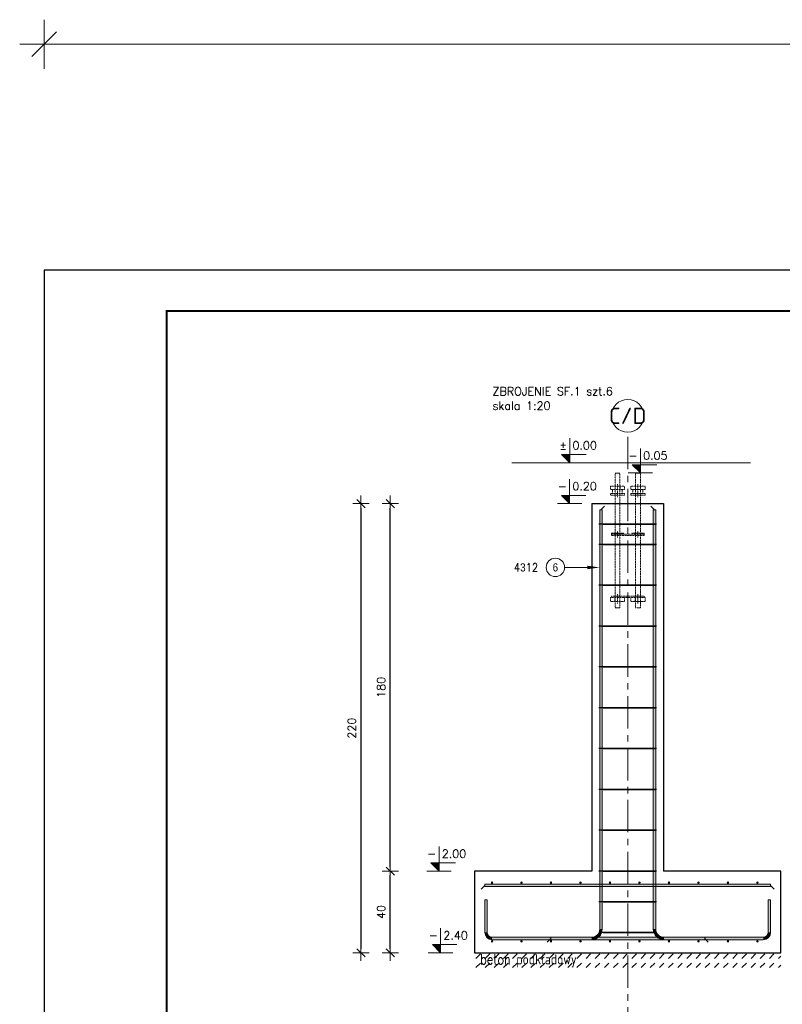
# Model space of a CAD drawing. Extents: x 252961 to 267695, y -113989 to -104075.
# Tile 3 of 12: x 252961 to 256695, y -109185 to -104362. Entities that reach past the tile are written whole.
import ezdxf
from ezdxf.enums import TextEntityAlignment as Align

# ---------------------------------------------------------------- set-up
doc = ezdxf.new("R2010")
doc.units = 0
doc.header["$LTSCALE"] = 5
doc.header["$MEASUREMENT"] = 0
for name, pattern in [('CENTER', [50.8, 31.75, -6.35, 6.35, -6.35]), ('Grid Line', [2.2225, 1.27, -0.3175, 0.3175, -0.3175]), ('HIDDEN', [0.375, 0.25, -0.125]), ('MITTE', [2, 1.25, -0.25, 0.25, -0.25])]:
    doc.linetypes.add(name, pattern=pattern)
doc.layers.add('_FORMATKA', color=8, linetype='Continuous', lineweight=15, plot=False)
for name, color, linetype, lineweight in [('_RAMKA', 7, 'Continuous', 35), ('AutoCAD_Structural_Detailing_deskowanie', 2, 'Continuous', 30), ('AutoCAD_Structural_Detailing_kształt pręta', 7, 'Continuous', 13), ('AutoCAD_Structural_Detailing_opis kształtu pręta', 7, 'Continuous', 13), ('AutoCAD_Structural_Detailing_pręty punktowe', 7, 'Continuous', 40), ('AutoCAD_Structural_Detailing_rozkład pręta', 7, 'Continuous', 40), ('AutoCAD_Structural_Detailing_symbole graficzne', 7, 'Continuous', 13), ('PS HATCH', 252, 'Continuous', 9), ('PS_DIM', 4, 'Continuous', 13), ('PS_HATCH', 251, 'Continuous', 9), ('PS_HIDDEN', 2, 'HIDDEN', 13), ('PS_Mid', 5, 'MITTE', 13), ('PS_SOLID', 7, 'Continuous', 20), ('PS_TEXT', 3, 'Continuous', 13)]:
    doc.layers.add(name, color=color, linetype=linetype, lineweight=lineweight)
doc.styles.add('marta', font='simplex.shx', dxfattribs={"width": 0.8})
doc.styles.add('marta_B', font='isocpeur.ttf')
doc.styles.add('r-gil', font='GIL_____.TTF', dxfattribs={"width": 0.9})
doc.styles.add('r-simplex', font='simplex.shx', dxfattribs={"width": 0.9})
doc.styles.add('simplex', font='simplex.shx', dxfattribs={"width": 0.9})
doc.styles.add('styl2M', font='simplex.shx')
doc.styles.add('style1', font='simplex.shx')
doc.dimstyles.new('1_10_PRZ', dxfattribs={"dimtxt": 2, "dimasz": 1, "dimexe": 2, "dimexo": 5, "dimgap": 1, "dimtad": 1, "dimdec": 0, "dimlfac": 10, "dimtxsty": 'simplex', "dimblk": 'dimznak', "dimcen": 2, "dimse1": 1, "dimse2": 1, "dimclrt": 3, "dimadec": 1, "dimazin": 0, "dimtfac": 1, "dimtdec": 0, "dimtix": 1, "dimtmove": 2, "dimatfit": 3, "dimldrblk": 'dim-grot', "dimfxl": 1, "dimarcsym": 0})
doc.dimstyles.new('RBCT DIM 20_M', dxfattribs={"dimtxt": 40, "dimasz": 20, "dimexe": 20, "dimexo": 150, "dimgap": 25, "dimtad": 1, "dimdec": 1, "dimlfac": 0.1, "dimzin": 9, "dimdsep": 46, "dimtxsty": 'styl2M', "dimblk": 'dimznak', "dimcen": 40, "dimse1": 1, "dimse2": 1, "dimclrd": 8, "dimclre": 8, "dimclrt": 4, "dimadec": 0, "dimazin": 0, "dimtfac": 1, "dimtdec": 1, "dimtix": 1, "dimtmove": 2, "dimatfit": 3, "dimldrblk": 'dimznak', "dimfxl": 5, "dimfxlon": 1, "dimarcsym": 0})

# ---------------------------------------------------------------- blocks, each defined once
blk = doc.blocks.new('dimznak')
at = {"color": 0}
for points in [[(0, 2), (0, -2)], [(-2, 0), (2, 0)]]:
    blk.add_lwpolyline(points, dxfattribs=at)
at = {"color": 3}
blk.add_lwpolyline([(1, 1), (-1, -1)], dxfattribs=at)
blk = doc.blocks.new('*D41')
at = {"layer": 'Defpoints', "color": 0, "transparency": 16777216}
for p in [(255818.2, -106732.5), (254631.9, -108932.7), (256688.2, -108932.7)]:
    blk.add_point(p, dxfattribs=at)
at = {"layer": 'PS_DIM', "color": 8, "lineweight": -2, "transparency": 16777216}
blk.add_line((254631.9, -106752.5), (254631.9, -108912.7), dxfattribs=at)
at = {"layer": 'PS_DIM', "color": 8, "lineweight": -2, "transparency": 16777216, "xscale": 20, "yscale": 20, "zscale": 20}
for p, rotation in [((254631.9, -106732.5), 90), ((254631.9, -108932.7), 270)]:
    blk.add_blockref('dimznak', p, dxfattribs=dict(at, rotation=rotation))
at = {"layer": 'PS_DIM', "color": 4, "transparency": 16777216, "insert": (254586.9, -107832.6), "char_height": 40, "attachment_point": 5, "rotation": 90, "style": 'styl2M', "bg_fill": 3, "box_fill_scale": 1.25, "bg_fill_color": 256, "bg_fill_true_color": 13158600, "bg_fill_transparency": 0}
blk.add_mtext('220', dxfattribs=at)
blk = doc.blocks.new('*D42')
at = {"layer": 'Defpoints', "color": 0, "transparency": 16777216}
for p in [(254775.5, -108532.7), (255188.2, -108532.7), (255188.2, -108932.7)]:
    blk.add_point(p, dxfattribs=at)
at = {"layer": 'PS_DIM', "color": 8, "lineweight": -2, "transparency": 16777216}
blk.add_line((254775.5, -108912.7), (254775.5, -108552.7), dxfattribs=at)
at = {"layer": 'PS_DIM', "color": 8, "lineweight": -2, "transparency": 16777216, "xscale": 20, "yscale": 20, "zscale": 20}
for p, rotation in [((254775.5, -108532.7), 90), ((254775.5, -108932.7), 270)]:
    blk.add_blockref('dimznak', p, dxfattribs=dict(at, rotation=rotation))
at = {"layer": 'PS_DIM', "color": 4, "transparency": 16777216, "insert": (254730.5, -108732.7), "char_height": 40, "attachment_point": 5, "rotation": 90, "style": 'styl2M', "bg_fill": 3, "box_fill_scale": 1.25, "bg_fill_color": 256, "bg_fill_true_color": 13158600, "bg_fill_transparency": 0}
blk.add_mtext('40', dxfattribs=at)
blk = doc.blocks.new('*D43')
at = {"layer": 'Defpoints', "color": 0, "transparency": 16777216}
for p in [(254775.5, -106732.5), (255763.2, -106732.5), (255188.2, -108532.7)]:
    blk.add_point(p, dxfattribs=at)
at = {"layer": 'PS_DIM', "color": 8, "lineweight": -2, "transparency": 16777216}
blk.add_line((254775.5, -108512.7), (254775.5, -106752.5), dxfattribs=at)
at = {"layer": 'PS_DIM', "color": 8, "lineweight": -2, "transparency": 16777216, "xscale": 20, "yscale": 20, "zscale": 20}
for p, rotation in [((254775.5, -106732.5), 90), ((254775.5, -108532.7), 270)]:
    blk.add_blockref('dimznak', p, dxfattribs=dict(at, rotation=rotation))
at = {"layer": 'PS_DIM', "color": 4, "transparency": 16777216, "insert": (254730.5, -107632.6), "char_height": 40, "attachment_point": 5, "rotation": 90, "style": 'styl2M', "bg_fill": 3, "box_fill_scale": 1.25, "bg_fill_color": 256, "bg_fill_true_color": 13158600, "bg_fill_transparency": 0}
blk.add_mtext('180', dxfattribs=at)
blk = doc.blocks.new('FTGTR')
at = {"color": 9, "linetype": 'HIDDEN', "lineweight": 9}
for p, q in [((231468.7, -107191.5, 504.2), (231538.7, -107191.5, 504.2)), ((231568.7, -107191.5, 504.2), (231638.7, -107191.5, 504.2)), ((231468.7, -107211.5, 504.2), (231538.7, -107211.5, 504.2)), ((231568.7, -107211.5, 504.2), (231638.7, -107211.5, 504.2))]:
    blk.add_line(p, q, dxfattribs=at)
at = {"layer": 'PS_HIDDEN', "color": 9, "linetype": 'HIDDEN', "lineweight": 9, "extrusion": (0, 1, 0)}
for p, q in [((231478.7, -107191.5, 504.2), (231478.7, -107211.5, 504.2)), ((231478.7, -107191.5, 504.2), (231478.7, -107211.5, 504.2)), ((231491.5, -107176.5, 504.2), (231491.5, -107191.5, 504.2)), ((231491.7, -107176.5, 504.2), (231491.7, -107191.5, 504.2)), ((231491.7, -107191.5, 504.2), (231491.7, -107211.5, 504.2)), ((231515.7, -107191.5, 504.2), (231515.7, -107176.5, 504.2)), ((231515.7, -107211.5, 504.2), (231515.7, -107191.5, 504.2)), ((231516.7, -107191.5, 504.2), (231516.7, -107176.5, 504.2)), ((231527.2, -107211.5, 504.2), (231527.2, -107191.5, 504.2)), ((231527.2, -107211.5, 504.2), (231527.2, -107191.5, 504.2)), ((231578.7, -107191.5, 504.2), (231578.7, -107211.5, 504.2)), ((231591.5, -107176.5, 504.2), (231591.5, -107191.5, 504.2)), ((231591.7, -107176.5, 504.2), (231591.7, -107191.5, 504.2)), ((231591.7, -107191.5, 504.2), (231591.7, -107211.5, 504.2)), ((231615.7, -107191.5, 504.2), (231615.7, -107176.5, 504.2)), ((231615.7, -107211.5, 504.2), (231615.7, -107191.5, 504.2)), ((231616.7, -107191.5, 504.2), (231616.7, -107176.5, 504.2)), ((231627.2, -107211.5, 504.2), (231627.2, -107191.5, 504.2)), ((231491.5, -107211.5, 504.2), (231491.5, -107219.5, 504.2)), ((231491.7, -107211.5, 504.2), (231491.7, -107219.5, 504.2)), ((231515.7, -107219.5, 504.2), (231515.7, -107211.5, 504.2)), ((231516.7, -107219.5, 504.2), (231516.7, -107211.5, 504.2)), ((231591.5, -107211.5, 504.2), (231591.5, -107219.5, 504.2)), ((231591.7, -107211.5, 504.2), (231591.7, -107219.5, 504.2)), ((231615.7, -107219.5, 504.2), (231615.7, -107211.5, 504.2)), ((231616.7, -107219.5, 504.2), (231616.7, -107211.5, 504.2)), ((231473.7, -107411.5, 504.2), (231473.7, -107405.5, 504.2)), ((231473.7, -107405.5, 504.2), (231505.9, -107405.5, 504.2)), ((231473.7, -107417.5, 504.2), (231473.7, -107411.5, 504.2)), ((231501.4, -107411.5, 504.2), (231473.7, -107411.5, 504.2)), ((231491.5, -107411.5, 504.2), (231490.7, -107411.5, 504.2)), ((231490.7, -107411.5, 504.2), (231490.7, -107417.5, 504.2)), ((231497.2, -107405.5, 504.2), (231491.5, -107405.5, 504.2)), ((231491.5, -107405.5, 504.2), (231491.5, -107411.5, 504.2)), ((231491.5, -107405.5, 504.2), (231491.5, -107411.5, 504.2)), ((231491.5, -107411.5, 504.2), (231493.7, -107411.5, 504.2)), ((231491.7, -107405.5, 504.2), (231491.7, -107411.5, 504.2)), ((231491.7, -107411.5, 504.2), (231491.7, -107417.5, 504.2)), ((231497.2, -107411.5, 504.2), (231493.7, -107411.5, 504.2)), ((231505.9, -107405.5, 504.2), (231497.2, -107405.5, 504.2)), ((231497.2, -107411.5, 504.2), (231505.9, -107411.5, 504.2)), ((231501.4, -107411.5, 504.2), (231533.7, -107411.5, 504.2)), ((231513.6, -107405.5, 504.2), (231505.9, -107405.5, 504.2)), ((231510.2, -107411.5, 504.2), (231505.9, -107411.5, 504.2)), ((231510.2, -107411.5, 504.2), (231513.6, -107411.5, 504.2)), ((231516.7, -107405.5, 504.2), (231513.6, -107405.5, 504.2)), ((231515.9, -107411.5, 504.2), (231513.6, -107411.5, 504.2)), ((231515.7, -107411.5, 504.2), (231515.7, -107405.5, 504.2)), ((231515.7, -107417.5, 504.2), (231515.7, -107411.5, 504.2)), ((231515.9, -107411.5, 504.2), (231516.7, -107411.5, 504.2)), ((231515.9, -107417.5, 504.2), (231515.9, -107411.5, 504.2)), ((231516.7, -107411.5, 504.2), (231516.7, -107405.5, 504.2)), ((231516.7, -107405.5, 504.2), (231533.7, -107405.5, 504.2)), ((231533.7, -107411.5, 504.2), (231516.7, -107411.5, 504.2)), ((231590.7, -107411.5, 504.2), (231590.7, -107417.5, 504.2)), ((231591.5, -107405.5, 504.2), (231591.5, -107411.5, 504.2)), ((231591.7, -107405.5, 504.2), (231591.7, -107411.5, 504.2)), ((231591.7, -107411.5, 504.2), (231591.7, -107417.5, 504.2)), ((231615.7, -107411.5, 504.2), (231615.7, -107405.5, 504.2)), ((231615.7, -107417.5, 504.2), (231615.7, -107411.5, 504.2)), ((231615.9, -107417.5, 504.2), (231615.9, -107411.5, 504.2)), ((231616.7, -107411.5, 504.2), (231616.7, -107405.5, 504.2)), ((231473.7, -107715.5, 504.2), (231473.7, -107721.5, 504.2)), ((231490.7, -107715.5, 504.2), (231490.7, -107721.5, 504.2)), ((231490.7, -107721.5, 504.2), (231490.7, -107741.5, 504.2)), ((231491.7, -107715.5, 504.2), (231491.7, -107721.5, 504.2)), ((231491.7, -107721.5, 504.2), (231491.7, -107741.5, 504.2)), ((231515.7, -107721.5, 504.2), (231515.7, -107715.5, 504.2)), ((231515.7, -107741.5, 504.2), (231515.7, -107721.5, 504.2)), ((231515.9, -107721.5, 504.2), (231515.9, -107715.5, 504.2)), ((231515.9, -107741.5, 504.2), (231515.9, -107721.5, 504.2)), ((231590.7, -107715.5, 504.2), (231590.7, -107721.5, 504.2)), ((231590.7, -107721.5, 504.2), (231590.7, -107741.5, 504.2)), ((231591.5, -107715.5, 504.2), (231591.5, -107721.5, 504.2)), ((231591.5, -107721.5, 504.2), (231591.5, -107741.5, 504.2)), ((231591.7, -107715.5, 504.2), (231591.7, -107721.5, 504.2)), ((231591.7, -107721.5, 504.2), (231591.7, -107741.5, 504.2)), ((231615.7, -107721.5, 504.2), (231615.7, -107715.5, 504.2)), ((231615.7, -107741.5, 504.2), (231615.7, -107721.5, 504.2)), ((231615.9, -107721.5, 504.2), (231615.9, -107715.5, 504.2)), ((231615.9, -107741.5, 504.2), (231615.9, -107721.5, 504.2)), ((231616.7, -107721.5, 504.2), (231616.7, -107715.5, 504.2)), ((231616.7, -107741.5, 504.2), (231616.7, -107721.5, 504.2)), ((231503.7, -107771.5, 504.2), (231502.5, -107771.5, 504.2)), ((231507.3, -107771.5, 504.2), (231506.1, -107771.5, 504.2)), ((231511.5, -107771.5, 504.2), (231510.5, -107771.5, 504.2)), ((231514.5, -107771.5, 504.2), (231513.9, -107771.5, 504.2))]:
    blk.add_line(p, q, dxfattribs=at)
at = {"layer": 'PS_Mid', "color": 9, "linetype": 'HIDDEN', "lineweight": 9, "extrusion": (0, 1, 0)}
for p, q in [((231503.7, -107201.5, 504.2), (231503.7, -107166.5, 504.2)), ((231503.7, -107201.5, 504.2), (231503.7, -107166.5, 504.2)), ((231503.7, -107181.5, 504.2), (231503.7, -107221.5, 504.2)), ((231503.7, -107181.5, 504.2), (231503.7, -107221.5, 504.2)), ((231503.7, -107229.5, 504.2), (231503.7, -107201.5, 504.2)), ((231503.7, -107229.5, 504.2), (231503.7, -107201.5, 504.2)), ((231603.7, -107201.5, 504.2), (231603.7, -107166.5, 504.2)), ((231603.7, -107201.5, 504.2), (231603.7, -107166.5, 504.2)), ((231603.7, -107181.5, 504.2), (231603.7, -107221.5, 504.2)), ((231603.7, -107181.5, 504.2), (231603.7, -107221.5, 504.2)), ((231603.7, -107229.5, 504.2), (231603.7, -107201.5, 504.2)), ((231603.7, -107229.5, 504.2), (231603.7, -107201.5, 504.2)), ((231503.7, -107421.5, 504.2), (231503.7, -107395.5, 504.2)), ((231503.7, -107421.5, 504.2), (231503.7, -107395.5, 504.2)), ((231503.7, -107401.5, 504.2), (231503.7, -107427.5, 504.2)), ((231503.7, -107401.5, 504.2), (231503.7, -107427.5, 504.2)), ((231603.7, -107421.5, 504.2), (231603.7, -107395.5, 504.2)), ((231603.7, -107421.5, 504.2), (231603.7, -107395.5, 504.2)), ((231603.7, -107401.5, 504.2), (231603.7, -107427.5, 504.2)), ((231603.7, -107401.5, 504.2), (231603.7, -107427.5, 504.2)), ((231503.7, -107705.5, 504.2), (231503.7, -107731.5, 504.2)), ((231503.7, -107705.5, 504.2), (231503.7, -107731.5, 504.2)), ((231503.7, -107711.5, 504.2), (231503.7, -107751.5, 504.2)), ((231503.7, -107711.5, 504.2), (231503.7, -107751.5, 504.2)), ((231603.7, -107731.5, 504.2), (231603.7, -107705.5, 504.2)), ((231603.7, -107705.5, 504.2), (231603.7, -107731.5, 504.2)), ((231603.7, -107751.5, 504.2), (231603.7, -107711.5, 504.2)), ((231603.7, -107711.5, 504.2), (231603.7, -107751.5, 504.2))]:
    blk.add_line(p, q, dxfattribs=at)
at = {"layer": 'PS_SOLID', "color": 9, "linetype": 'HIDDEN', "lineweight": 9, "extrusion": (0, 1, 0)}
for p, q in [((231492.1, -107111.5, 504.2), (231491.7, -107111.5, 504.2)), ((231491.7, -107111.5, 504.2), (231491.7, -107176.5, 504.2)), ((231492.9, -107111.5, 504.2), (231492.1, -107111.5, 504.2)), ((231494.2, -107111.5, 504.2), (231492.9, -107111.5, 504.2)), ((231495.9, -107111.5, 504.2), (231494.2, -107111.5, 504.2)), ((231497.9, -107111.5, 504.2), (231495.9, -107111.5, 504.2)), ((231500.1, -107111.5, 504.2), (231497.9, -107111.5, 504.2)), ((231502.5, -107111.5, 504.2), (231500.1, -107111.5, 504.2)), ((231504.9, -107111.5, 504.2), (231502.5, -107111.5, 504.2)), ((231507.3, -107111.5, 504.2), (231504.9, -107111.5, 504.2)), ((231509.5, -107111.5, 504.2), (231507.3, -107111.5, 504.2)), ((231511.5, -107111.5, 504.2), (231509.5, -107111.5, 504.2)), ((231513.2, -107111.5, 504.2), (231511.5, -107111.5, 504.2)), ((231514.5, -107111.5, 504.2), (231513.2, -107111.5, 504.2)), ((231515.3, -107111.5, 504.2), (231514.5, -107111.5, 504.2)), ((231515.7, -107111.5, 504.2), (231515.3, -107111.5, 504.2)), ((231515.7, -107176.5, 504.2), (231515.7, -107111.5, 504.2)), ((231592.1, -107111.5, 504.2), (231591.7, -107111.5, 504.2)), ((231591.7, -107111.5, 504.2), (231591.7, -107176.5, 504.2)), ((231592.9, -107111.5, 504.2), (231592.1, -107111.5, 504.2)), ((231594.2, -107111.5, 504.2), (231592.9, -107111.5, 504.2)), ((231595.9, -107111.5, 504.2), (231594.2, -107111.5, 504.2)), ((231597.9, -107111.5, 504.2), (231595.9, -107111.5, 504.2)), ((231600.1, -107111.5, 504.2), (231597.9, -107111.5, 504.2)), ((231602.5, -107111.5, 504.2), (231600.1, -107111.5, 504.2)), ((231604.9, -107111.5, 504.2), (231602.5, -107111.5, 504.2)), ((231607.3, -107111.5, 504.2), (231604.9, -107111.5, 504.2)), ((231609.5, -107111.5, 504.2), (231607.3, -107111.5, 504.2)), ((231611.5, -107111.5, 504.2), (231609.5, -107111.5, 504.2)), ((231613.2, -107111.5, 504.2), (231611.5, -107111.5, 504.2)), ((231614.5, -107111.5, 504.2), (231613.2, -107111.5, 504.2)), ((231615.3, -107111.5, 504.2), (231614.5, -107111.5, 504.2)), ((231615.7, -107111.5, 504.2), (231615.3, -107111.5, 504.2)), ((231615.7, -107176.5, 504.2), (231615.7, -107111.5, 504.2)), ((231538.7, -107176.5, 504.2), (231468.7, -107176.5, 504.2)), ((231468.7, -107176.5, 504.2), (231468.7, -107191.5, 504.2)), ((231538.7, -107191.5, 504.2), (231538.7, -107176.5, 504.2)), ((231638.7, -107176.5, 504.2), (231568.7, -107176.5, 504.2)), ((231568.7, -107176.5, 504.2), (231568.7, -107191.5, 504.2)), ((231638.7, -107191.5, 504.2), (231638.7, -107176.5, 504.2)), ((231468.7, -107211.5, 504.2), (231468.7, -107219.5, 504.2)), ((231468.7, -107219.5, 504.2), (231538.7, -107219.5, 504.2)), ((231491.7, -107219.5, 504.2), (231491.7, -107405.5, 504.2)), ((231515.7, -107405.5, 504.2), (231515.7, -107219.5, 504.2)), ((231538.7, -107219.5, 504.2), (231538.7, -107211.5, 504.2)), ((231568.7, -107211.5, 504.2), (231568.7, -107219.5, 504.2)), ((231568.7, -107219.5, 504.2), (231638.7, -107219.5, 504.2)), ((231591.7, -107219.5, 504.2), (231591.7, -107405.5, 504.2)), ((231615.7, -107405.5, 504.2), (231615.7, -107219.5, 504.2)), ((231638.7, -107219.5, 504.2), (231638.7, -107211.5, 504.2)), ((231533.7, -107405.5, 504.2), (231473.7, -107405.5, 504.2)), ((231473.7, -107405.5, 504.2), (231473.7, -107411.5, 504.2)), ((231473.7, -107411.5, 504.2), (231533.7, -107411.5, 504.2)), ((231473.7, -107411.5, 504.2), (231473.7, -107417.5, 504.2)), ((231473.7, -107417.5, 504.2), (231633.7, -107417.5, 504.2)), ((231491.7, -107417.5, 504.2), (231491.7, -107715.5, 504.2)), ((231515.7, -107715.5, 504.2), (231515.7, -107417.5, 504.2)), ((231533.7, -107411.5, 504.2), (231533.7, -107405.5, 504.2)), ((231573.7, -107411.5, 504.2), (231533.7, -107411.5, 504.2)), ((231633.7, -107405.5, 504.2), (231573.7, -107405.5, 504.2)), ((231573.7, -107405.5, 504.2), (231573.7, -107411.5, 504.2)), ((231573.7, -107411.5, 504.2), (231633.7, -107411.5, 504.2)), ((231591.7, -107417.5, 504.2), (231591.7, -107715.5, 504.2)), ((231615.7, -107715.5, 504.2), (231615.7, -107417.5, 504.2)), ((231633.7, -107411.5, 504.2), (231633.7, -107405.5, 504.2)), ((231633.7, -107417.5, 504.2), (231633.7, -107411.5, 504.2)), ((231538.7, -107721.5, 504.2), (231468.7, -107721.5, 504.2)), ((231468.7, -107721.5, 504.2), (231468.7, -107741.5, 504.2)), ((231633.7, -107715.5, 504.2), (231473.7, -107715.5, 504.2)), ((231473.7, -107715.5, 504.2), (231473.7, -107721.5, 504.2)), ((231538.7, -107721.5, 504.2), (231568.7, -107721.5, 504.2)), ((231538.7, -107741.5, 504.2), (231538.7, -107721.5, 504.2)), ((231638.7, -107721.5, 504.2), (231568.7, -107721.5, 504.2)), ((231568.7, -107721.5, 504.2), (231568.7, -107741.5, 504.2)), ((231633.7, -107721.5, 504.2), (231633.7, -107715.5, 504.2)), ((231638.7, -107741.5, 504.2), (231638.7, -107721.5, 504.2)), ((231468.7, -107741.5, 504.2), (231538.7, -107741.5, 504.2)), ((231491.7, -107741.5, 504.2), (231491.7, -107771.5, 504.2)), ((231491.7, -107771.5, 504.2), (231492.1, -107771.5, 504.2)), ((231492.1, -107771.5, 504.2), (231492.9, -107771.5, 504.2)), ((231492.9, -107771.5, 504.2), (231494.2, -107771.5, 504.2)), ((231494.2, -107771.5, 504.2), (231495.9, -107771.5, 504.2)), ((231495.9, -107771.5, 504.2), (231497.9, -107771.5, 504.2)), ((231497.9, -107771.5, 504.2), (231500.1, -107771.5, 504.2)), ((231500.1, -107771.5, 504.2), (231502.5, -107771.5, 504.2)), ((231502.5, -107771.5, 504.2), (231504.9, -107771.5, 504.2)), ((231504.9, -107771.5, 504.2), (231507.3, -107771.5, 504.2)), ((231507.3, -107771.5, 504.2), (231509.5, -107771.5, 504.2)), ((231509.5, -107771.5, 504.2), (231511.5, -107771.5, 504.2)), ((231511.5, -107771.5, 504.2), (231513.2, -107771.5, 504.2)), ((231513.2, -107771.5, 504.2), (231514.5, -107771.5, 504.2)), ((231514.5, -107771.5, 504.2), (231515.3, -107771.5, 504.2)), ((231515.3, -107771.5, 504.2), (231515.7, -107771.5, 504.2)), ((231515.7, -107771.5, 504.2), (231515.7, -107741.5, 504.2)), ((231568.7, -107741.5, 504.2), (231638.7, -107741.5, 504.2)), ((231591.7, -107741.5, 504.2), (231591.7, -107771.5, 504.2)), ((231591.7, -107771.5, 504.2), (231592.1, -107771.5, 504.2)), ((231592.1, -107771.5, 504.2), (231592.9, -107771.5, 504.2)), ((231592.9, -107771.5, 504.2), (231594.2, -107771.5, 504.2)), ((231594.2, -107771.5, 504.2), (231595.9, -107771.5, 504.2)), ((231595.9, -107771.5, 504.2), (231597.9, -107771.5, 504.2)), ((231597.9, -107771.5, 504.2), (231600.1, -107771.5, 504.2)), ((231600.1, -107771.5, 504.2), (231602.5, -107771.5, 504.2)), ((231602.5, -107771.5, 504.2), (231604.9, -107771.5, 504.2)), ((231604.9, -107771.5, 504.2), (231607.3, -107771.5, 504.2)), ((231607.3, -107771.5, 504.2), (231609.5, -107771.5, 504.2)), ((231609.5, -107771.5, 504.2), (231611.5, -107771.5, 504.2)), ((231611.5, -107771.5, 504.2), (231613.2, -107771.5, 504.2)), ((231613.2, -107771.5, 504.2), (231614.5, -107771.5, 504.2)), ((231614.5, -107771.5, 504.2), (231615.3, -107771.5, 504.2)), ((231615.3, -107771.5, 504.2), (231615.7, -107771.5, 504.2)), ((231615.7, -107771.5, 504.2), (231615.7, -107741.5, 504.2))]:
    blk.add_line(p, q, dxfattribs=at)
blk = doc.blocks.new('*D25')
at = {"color": 252, "lineweight": -2, "transparency": 16777216}
blk.add_line((-697, 475.33), (-3, 475.33), dxfattribs=at)
at = {"layer": 'Defpoints', "color": 0, "transparency": 16777216}
for p in [(0, 475.33), (-700, 420), (0, 420)]:
    blk.add_point(p, dxfattribs=at)
at = {"color": 252, "lineweight": -2, "transparency": 16777216, "xscale": 3, "yscale": 3, "zscale": 3, "rotation": 180}
blk.add_blockref('dimznak', (-700, 475.33), dxfattribs=at)
at = {"color": 252, "lineweight": -2, "transparency": 16777216, "xscale": 3, "yscale": 3, "zscale": 3}
blk.add_blockref('dimznak', (0, 475.33), dxfattribs=at)
at = {"color": 252, "transparency": 16777216, "insert": (-350, 485.83), "char_height": 15, "attachment_point": 5, "style": 'simplex'}
blk.add_mtext('700', dxfattribs=at)
blk = doc.blocks.new('dim-grot')
blk.add_hatch(color=256).paths.add_polyline_path([(0, 0), (-2, 0.5), (-2, -0.5)])
blk.add_lwpolyline([(0, 0), (-2, 0.5), (-2, -0.5), (0, 0)])
blk = doc.blocks.new('*U19')
at = {"layer": '_FORMATKA', "lineweight": -3}
blk.add_lwpolyline([(-700, 0), (0, 0), (0, 420), (-700, 420)], close=True, dxfattribs=at)
at = {"layer": '_RAMKA', "lineweight": -3, "const_width": 0.5}
blk.add_lwpolyline([(-670, 10), (-10, 10), (-10, 410), (-670, 410)], close=True, dxfattribs=at)
dim = blk.add_linear_dim(base=(0, 475.33), p1=(-700, 420), p2=(0, 420), dimstyle='1_10_PRZ', override={"dimscale": 3, "dimtxt": 5, "dimlfac": 1, "dimclrd": 252, "dimclrt": 252})
dim.commit()
dim.dimension.update_dxf_attribs({"geometry": '*D25', "text_midpoint": (-350, 485.83)})

msp = doc.modelspace()

# ---------------------------------------------------------------- hatches: boundary and pattern name
at = {"layer": 'AutoCAD_Structural_Detailing_symbole graficzne'}
for points in [[(255614.1, -106492.52), (255654.1, -106532.52), (255654.1, -106492.52)], [(255960.16, -106542.52), (256000.16, -106582.52), (256000.16, -106542.52)]]:
    msp.add_hatch(color=1, dxfattribs=at).paths.add_polyline_path(points, flags=0)

# ---------------------------------------------------------------- linework, layer by layer
at = {"layer": 'AutoCAD_Structural_Detailing_deskowanie'}
msp.add_line((256113.18, -106732.52), (256113.18, -108532.73), dxfattribs=at)
msp.add_lwpolyline([(255763.18, -106732.52), (255763.18, -108532.73), (255188.18, -108532.73), (255188.18, -108932.73), (256688.18, -108932.73), (256688.18, -108532.73), (256113.18, -108532.73)], dxfattribs=at)
at = {"layer": 'AutoCAD_Structural_Detailing_symbole graficzne', "color": 1}
for p, q in [((255654.1, -106532.52), (255654.1, -106412.52)), ((256000.16, -106582.52), (256000.16, -106462.52)), ((255714.1, -106532.52), (255594.1, -106532.52)), ((255734.1, -106492.52), (255614.1, -106492.52)), ((255614.1, -106492.52), (255654.1, -106532.52)), ((256060.16, -106582.52), (255940.16, -106582.52)), ((256080.16, -106542.52), (255960.16, -106542.52)), ((255960.16, -106542.52), (256000.16, -106582.52))]:
    msp.add_line(p, q, dxfattribs=at)
at = {"layer": 'AutoCAD_Structural_Detailing_symbole graficzne', "color": 1, "linetype": 'Continuous', "lineweight": 18}
msp.add_circle((255938.18, -106302.42), 80, dxfattribs=at)
at = {"layer": 'PS HATCH'}
msp.add_line((255370.85, -106532.52), (256539.52, -106532.52), dxfattribs=at)
at = {"layer": 'PS_HATCH', "linetype": 'Grid Line'}
msp.add_line((255943.18, -106732.52), (255943.18, -106732.52), dxfattribs=at)

# ---------------------------------------------------------------- texts
at = {"layer": 'AutoCAD_Structural_Detailing_symbole graficzne', "color": 2}
for s, style, p in [('ZBROJENIE SF.1 szt.6', 'style1', (255275.8, -106214.17)), ('skala 1:20', 'style1', (255275.8, -106284.89)), ('0.00 ', 'marta', (255667.44, -106479.19)), ('0.05 ', 'marta', (256013.49, -106529.19)), ('0.20 ', 'marta', (255667.01, -106679.19))]:
    msp.add_text(s, height=40, dxfattribs=dict(at, style=style)).set_placement(p, align=Align.BOTTOM_LEFT)
at = {"layer": 'AutoCAD_Structural_Detailing_symbole graficzne', "color": 2, "style": 'marta'}
for s, p in [('±', (255640.77, -106479.19)), ('-', (255986.83, -106529.19)), ('-', (255640.34, -106679.19))]:
    msp.add_text(s, height=40, dxfattribs=at).set_placement(p, align=Align.BOTTOM_RIGHT)
at = {"layer": 'AutoCAD_Structural_Detailing_symbole graficzne', "color": 2, "insert": (255938.18, -106302.42), "char_height": 80, "attachment_point": 5, "style": 'marta_B'}
msp.add_mtext('C/D', dxfattribs=at)

# ---------------------------------------------------------------- next in the draw order: dimensions: what is measured, and where the dimension line sits
at = {"layer": 'PS_DIM'}
dim = msp.add_linear_dim(base=(254631.91, -108932.73), p1=(255818.18, -106732.52), p2=(256688.18, -108932.73), angle=90, dimstyle='RBCT DIM 20_M', override={"dimtfill": 1}, dxfattribs=at)
dim.commit()
dim.dimension.update_dxf_attribs({"geometry": '*D41', "text_midpoint": (254586.91, -107832.63)})

# ---------------------------------------------------------------- next in the draw order: hatches: boundary and pattern name
at = {"layer": 'AutoCAD_Structural_Detailing_kształt pręta'}
for points in [[(255801.18, -106762.52), (255813.18, -106762.52), (255813.18, -108816.73), (255801.18, -108816.73)], [(256063.18, -106762.52), (256075.18, -106762.52), (256075.18, -108816.73), (256063.18, -108816.73)], [(255238.18, -108672.63), (255250.18, -108672.63), (255250.18, -108832.63), (255238.18, -108832.63)], [(256638.18, -108832.63), (256626.18, -108832.63), (256626.18, -108672.63), (256638.18, -108672.63)], [(255274.18, -108868.63), (255274.18, -108856.63), (256602.18, -108856.63), (256602.18, -108868.63)], [(255761.18, -108856.73), (255761.18, -108868.73), (255561.18, -108868.73), (255561.18, -108856.73)], [(256115.18, -108868.73), (256115.18, -108856.73), (256315.18, -108856.73), (256315.18, -108868.73)]]:
    msp.add_hatch(color=161, dxfattribs=at).paths.add_polyline_path(points, flags=0)
h = msp.add_hatch(color=161, dxfattribs=at)
edge = h.paths.add_edge_path(flags=0)
edge.add_line((255238.18, -108832.63), (255250.18, -108832.63))
edge.add_arc((255274.18, -108832.63), 24, 180, 270)
edge.add_line((255274.18, -108856.63), (255274.18, -108868.63))
edge.add_arc((255274.18, -108832.63), 36, 540, 630, ccw=False)
h = msp.add_hatch(color=161, dxfattribs=at)
edge = h.paths.add_edge_path(flags=0)
edge.add_line((255761.18, -108868.73), (255761.18, -108856.73))
edge.add_arc((255761.18, -108816.73), 40, -90, 0)
edge.add_line((255801.18, -108816.73), (255813.18, -108816.73))
edge.add_arc((255761.18, -108816.73), 52, 270, 360, ccw=False)
h = msp.add_hatch(color=161, dxfattribs=at)
edge = h.paths.add_edge_path(flags=0)
edge.add_line((256063.18, -108816.73), (256075.18, -108816.73))
edge.add_arc((256115.18, -108816.73), 40, -180, -90)
edge.add_line((256115.18, -108856.73), (256115.18, -108868.73))
edge.add_arc((256115.18, -108816.73), 52, 180, 270, ccw=False)
h = msp.add_hatch(color=161, dxfattribs=at)
edge = h.paths.add_edge_path(flags=0)
edge.add_line((256602.18, -108868.63), (256602.18, -108856.63))
edge.add_arc((256602.18, -108832.63), 24, -90, 0)
edge.add_line((256626.18, -108832.63), (256638.18, -108832.63))
edge.add_arc((256602.18, -108832.63), 36, 270, 360, ccw=False)
at = {"layer": 'AutoCAD_Structural_Detailing_pręty punktowe'}
h = msp.add_hatch(color=1, dxfattribs=at)
edge = h.paths.add_edge_path(flags=0)
edge.add_arc((255851.36, -108589.06), 6, 0, 360)
h = msp.add_hatch(color=1, dxfattribs=at)
edge = h.paths.add_edge_path(flags=0)
edge.add_arc((255995.81, -108589.06), 6, 0, 360)
h = msp.add_hatch(color=1, dxfattribs=at)
edge = h.paths.add_edge_path(flags=0)
edge.add_arc((256140.25, -108589.06), 6, 0, 360)
h = msp.add_hatch(color=1, dxfattribs=at)
edge = h.paths.add_edge_path(flags=0)
edge.add_arc((256284.69, -108589.06), 6, 0, 360)
h = msp.add_hatch(color=1, dxfattribs=at)
edge = h.paths.add_edge_path(flags=0)
edge.add_arc((256429.14, -108589.06), 6, 0, 360)
h = msp.add_hatch(color=1, dxfattribs=at)
edge = h.paths.add_edge_path(flags=0)
edge.add_arc((256573.58, -108589.06), 6, 0, 360)
h = msp.add_hatch(color=1, dxfattribs=at)
edge = h.paths.add_edge_path(flags=0)
edge.add_arc((255273.58, -108876.42), 6, 0, 360)
h = msp.add_hatch(color=1, dxfattribs=at)
edge = h.paths.add_edge_path(flags=0)
edge.add_arc((255418.03, -108876.42), 6, 0, 360)
h = msp.add_hatch(color=1, dxfattribs=at)
edge = h.paths.add_edge_path(flags=0)
edge.add_arc((255562.47, -108876.42), 6, 0, 360)
h = msp.add_hatch(color=1, dxfattribs=at)
edge = h.paths.add_edge_path(flags=0)
edge.add_arc((255706.92, -108876.42), 6, 0, 360)
h = msp.add_hatch(color=1, dxfattribs=at)
edge = h.paths.add_edge_path(flags=0)
edge.add_arc((255851.36, -108876.42), 6, 0, 360)
h = msp.add_hatch(color=1, dxfattribs=at)
edge = h.paths.add_edge_path(flags=0)
edge.add_arc((255995.81, -108876.42), 6, 0, 360)
h = msp.add_hatch(color=1, dxfattribs=at)
edge = h.paths.add_edge_path(flags=0)
edge.add_arc((256140.25, -108876.42), 6, 0, 360)
h = msp.add_hatch(color=1, dxfattribs=at)
edge = h.paths.add_edge_path(flags=0)
edge.add_arc((256284.69, -108876.42), 6, 0, 360)
h = msp.add_hatch(color=1, dxfattribs=at)
edge = h.paths.add_edge_path(flags=0)
edge.add_arc((256429.14, -108876.42), 6, 0, 360)
h = msp.add_hatch(color=1, dxfattribs=at)
edge = h.paths.add_edge_path(flags=0)
edge.add_arc((256573.58, -108876.42), 6, 0, 360)

# ---------------------------------------------------------------- next in the draw order: linework, layer by layer
at = {"layer": 'AutoCAD_Structural_Detailing_kształt pręta', "color": 161}
for p, q in [((255801.18, -106762.52), (255801.18, -108816.73)), ((255813.18, -106762.52), (255801.18, -106762.52)), ((255813.18, -106762.52), (255813.18, -108816.73)), ((256063.18, -106762.52), (256063.18, -108816.73)), ((256075.18, -106762.52), (256063.18, -106762.52)), ((256075.18, -106762.52), (256075.18, -108816.73)), ((255238.18, -108608.73), (256638.18, -108608.73)), ((256638.18, -108596.73), (256638.18, -108608.73)), ((255238.18, -108672.63), (255238.18, -108832.63)), ((255250.18, -108672.63), (255238.18, -108672.63)), ((255250.18, -108672.63), (255250.18, -108832.63)), ((256626.18, -108832.63), (256626.18, -108672.63)), ((256626.18, -108672.63), (256638.18, -108672.63)), ((256638.18, -108832.63), (256638.18, -108672.63)), ((255274.18, -108856.63), (256602.18, -108856.63)), ((255274.18, -108868.63), (256602.18, -108868.63)), ((255761.18, -108856.73), (255561.18, -108856.73)), ((255561.18, -108868.73), (255561.18, -108856.73)), ((255761.18, -108868.73), (255561.18, -108868.73)), ((256115.18, -108856.73), (256315.18, -108856.73)), ((256115.18, -108868.73), (256315.18, -108868.73)), ((256315.18, -108856.73), (256315.18, -108868.73))]:
    msp.add_line(p, q, dxfattribs=at)
at = {"layer": 'AutoCAD_Structural_Detailing_kształt pręta', "color": 1, "lineweight": 0}
for p, q in [((255807.18, -106762.52), (255824.68, -106745.02)), ((256069.18, -106762.52), (256051.68, -106745.02)), ((255238.18, -108602.73), (255220.68, -108620.23)), ((256638.18, -108602.73), (256655.68, -108620.23)), ((255561.18, -108862.73), (255543.68, -108880.23)), ((256315.18, -108862.73), (256332.68, -108880.23))]:
    msp.add_line(p, q, dxfattribs=at)
at = {"layer": 'AutoCAD_Structural_Detailing_kształt pręta', "color": 161}
for centre, radius, start, end in [((255274.18, -108832.63), 36, 180, 270), ((255274.18, -108832.63), 24, 180, 270), ((255761.18, -108816.73), 40, 270, 360), ((255761.18, -108816.73), 52, 270, 360), ((256115.18, -108816.73), 52, 180, 270), ((256115.18, -108816.73), 40, 180, 270), ((256602.18, -108832.63), 24, 270, 0), ((256602.18, -108832.63), 36, 270, 360)]:
    msp.add_arc(centre, radius, start, end, dxfattribs=at)
at = {"layer": 'AutoCAD_Structural_Detailing_rozkład pręta', "color": 31, "linetype": 'ByBlock', "lineweight": 25}
for p, q in [((255817.18, -106832.52), (255797.18, -106832.52)), ((255817.18, -106832.52), (255797.18, -106832.52)), ((256059.18, -106832.52), (255817.18, -106832.52)), ((255817.18, -106832.52), (256059.18, -106832.52)), ((256045.03, -106832.52), (256009.68, -106832.52)), ((256037.96, -106832.52), (256073.32, -106832.52)), ((256079.18, -106832.52), (256045.03, -106832.52)), ((256079.18, -106832.52), (256059.18, -106832.52)), ((256079.18, -106832.52), (256059.18, -106832.52)), ((255817.18, -106932.52), (255797.18, -106932.52)), ((255817.18, -106932.52), (255797.18, -106932.52)), ((256059.18, -106932.52), (255817.18, -106932.52)), ((255817.18, -106932.52), (256059.18, -106932.52)), ((256045.03, -106932.52), (256009.68, -106932.52)), ((256037.96, -106932.52), (256073.32, -106932.52)), ((256079.18, -106932.52), (256045.03, -106932.52)), ((256079.18, -106932.52), (256059.18, -106932.52)), ((256079.18, -106932.52), (256059.18, -106932.52)), ((255817.18, -107132.52), (255797.18, -107132.52)), ((255817.18, -107132.52), (255797.18, -107132.52)), ((256059.18, -107132.52), (255817.18, -107132.52)), ((255817.18, -107132.52), (256059.18, -107132.52)), ((256045.03, -107132.52), (256009.68, -107132.52)), ((256037.96, -107132.52), (256073.32, -107132.52)), ((256079.18, -107132.52), (256045.03, -107132.52)), ((256079.18, -107132.52), (256059.18, -107132.52)), ((256079.18, -107132.52), (256059.18, -107132.52)), ((255817.18, -107332.52), (255797.18, -107332.52)), ((255817.18, -107332.52), (255797.18, -107332.52)), ((256059.18, -107332.52), (255817.18, -107332.52)), ((255817.18, -107332.52), (256059.18, -107332.52)), ((256045.03, -107332.52), (256009.68, -107332.52)), ((256037.96, -107332.52), (256073.32, -107332.52)), ((256079.18, -107332.52), (256045.03, -107332.52)), ((256079.18, -107332.52), (256059.18, -107332.52)), ((256079.18, -107332.52), (256059.18, -107332.52)), ((255817.18, -107532.52), (255797.18, -107532.52)), ((255817.18, -107532.52), (255797.18, -107532.52)), ((256059.18, -107532.52), (255817.18, -107532.52)), ((255817.18, -107532.52), (256059.18, -107532.52)), ((256045.03, -107532.52), (256009.68, -107532.52)), ((256037.96, -107532.52), (256073.32, -107532.52)), ((256079.18, -107532.52), (256045.03, -107532.52)), ((256079.18, -107532.52), (256059.18, -107532.52)), ((256079.18, -107532.52), (256059.18, -107532.52)), ((255817.18, -107732.52), (255797.18, -107732.52)), ((255817.18, -107732.52), (255797.18, -107732.52)), ((256059.18, -107732.52), (255817.18, -107732.52)), ((255817.18, -107732.52), (256059.18, -107732.52)), ((256045.03, -107732.52), (256009.68, -107732.52)), ((256037.96, -107732.52), (256073.32, -107732.52)), ((256079.18, -107732.52), (256045.03, -107732.52)), ((256079.18, -107732.52), (256059.18, -107732.52)), ((256079.18, -107732.52), (256059.18, -107732.52)), ((255817.18, -107932.52), (255797.18, -107932.52)), ((255817.18, -107932.52), (255797.18, -107932.52)), ((256059.18, -107932.52), (255817.18, -107932.52)), ((255817.18, -107932.52), (256059.18, -107932.52)), ((256045.03, -107932.52), (256009.68, -107932.52)), ((256037.96, -107932.52), (256073.32, -107932.52)), ((256079.18, -107932.52), (256045.03, -107932.52)), ((256079.18, -107932.52), (256059.18, -107932.52)), ((256079.18, -107932.52), (256059.18, -107932.52)), ((255817.18, -108132.52), (255797.18, -108132.52)), ((255817.18, -108132.52), (255797.18, -108132.52)), ((256059.18, -108132.52), (255817.18, -108132.52)), ((255817.18, -108132.52), (256059.18, -108132.52)), ((256045.03, -108132.52), (256009.68, -108132.52)), ((256037.96, -108132.52), (256073.32, -108132.52)), ((256079.18, -108132.52), (256045.03, -108132.52)), ((256079.18, -108132.52), (256059.18, -108132.52)), ((256079.18, -108132.52), (256059.18, -108132.52)), ((255817.18, -108332.52), (255797.18, -108332.52)), ((255817.18, -108332.52), (255797.18, -108332.52)), ((256059.18, -108332.52), (255817.18, -108332.52)), ((255817.18, -108332.52), (256059.18, -108332.52)), ((256045.03, -108332.52), (256009.68, -108332.52)), ((256037.96, -108332.52), (256073.32, -108332.52)), ((256079.18, -108332.52), (256045.03, -108332.52)), ((256079.18, -108332.52), (256059.18, -108332.52)), ((256079.18, -108332.52), (256059.18, -108332.52)), ((255817.18, -108532.52), (255797.18, -108532.52)), ((255817.18, -108532.52), (255797.18, -108532.52)), ((256059.18, -108532.52), (255817.18, -108532.52)), ((255817.18, -108532.52), (256059.18, -108532.52)), ((256045.03, -108532.52), (256009.68, -108532.52)), ((256037.96, -108532.52), (256073.32, -108532.52)), ((256079.18, -108532.52), (256045.03, -108532.52)), ((256079.18, -108532.52), (256059.18, -108532.52)), ((256079.18, -108532.52), (256059.18, -108532.52)), ((255817.18, -108682.52), (255797.18, -108682.52)), ((255817.18, -108682.52), (255797.18, -108682.52)), ((256059.18, -108682.52), (255817.18, -108682.52)), ((255817.18, -108682.52), (256059.18, -108682.52)), ((256045.03, -108682.52), (256009.68, -108682.52)), ((256037.96, -108682.52), (256073.32, -108682.52)), ((256079.18, -108682.52), (256045.03, -108682.52)), ((256079.18, -108682.52), (256059.18, -108682.52)), ((256079.18, -108682.52), (256059.18, -108682.52)), ((255817.18, -108832.52), (255797.18, -108832.52)), ((255817.18, -108832.52), (255797.18, -108832.52)), ((256059.18, -108832.52), (255817.18, -108832.52)), ((255817.18, -108832.52), (256059.18, -108832.52)), ((256045.03, -108832.52), (256009.68, -108832.52)), ((256037.96, -108832.52), (256073.32, -108832.52)), ((256079.18, -108832.52), (256045.03, -108832.52)), ((256079.18, -108832.52), (256059.18, -108832.52)), ((256079.18, -108832.52), (256059.18, -108832.52))]:
    msp.add_line(p, q, dxfattribs=at)
at = {"layer": 'AutoCAD_Structural_Detailing_symbole graficzne', "color": 5, "linetype": 'CENTER'}
msp.add_line((255938.18, -111644.22), (255938.18, -106382.42), dxfattribs=at)

# ---------------------------------------------------------------- next in the draw order: block references
msp.add_blockref('FTGTR', (24384.49, 528.93, -504.24))

# ---------------------------------------------------------------- next in the draw order: texts
at = {"layer": 'PS_TEXT', "insert": (255216.1, -108939.43), "char_height": 50, "width": 628.648, "attachment_point": 1, "style": 'marta'}
msp.add_mtext('beton podkładowy', dxfattribs=at)

# ---------------------------------------------------------------- next in the draw order: dimensions: what is measured, and where the dimension line sits
at = {"layer": 'PS_DIM'}
dim = msp.add_linear_dim(base=(254775.46, -108532.73), p1=(255188.18, -108932.73), p2=(255188.18, -108532.73), angle=90, dimstyle='RBCT DIM 20_M', override={"dimtfill": 1}, dxfattribs=at)
dim.commit()
dim.dimension.update_dxf_attribs({"geometry": '*D42', "text_midpoint": (254730.46, -108732.73)})

# ---------------------------------------------------------------- next in the draw order: hatches: boundary and pattern name
at = {"layer": 'AutoCAD_Structural_Detailing_symbole graficzne'}
msp.add_hatch(color=1, dxfattribs=at).paths.add_polyline_path([(254981.74, -108892.73), (255021.74, -108932.73), (255021.74, -108892.73)], flags=0)
at = {"layer": 'PS_HATCH'}
h = msp.add_hatch(dxfattribs=at)
h.set_pattern_fill('DASH', color=252, scale=10, angle=45)
h.set_pattern_definition([(45, (208228.33, 5762.462), (4e-15, 44.901281), [31.75, -31.75])])
h.paths.add_polyline_path([(256688.18, -109012.73), (256688.18, -108932.73), (255188.18, -108932.73), (255188.18, -109012.73)])

# ---------------------------------------------------------------- next in the draw order: linework, layer by layer
at = {"layer": 'AutoCAD_Structural_Detailing_symbole graficzne', "color": 1}
for p, q in [((255021.74, -108932.73), (255021.74, -108812.73)), ((255101.74, -108892.73), (254981.74, -108892.73)), ((254981.74, -108892.73), (255021.74, -108932.73)), ((255081.74, -108932.73), (254961.74, -108932.73))]:
    msp.add_line(p, q, dxfattribs=at)

# ---------------------------------------------------------------- next in the draw order: texts
at = {"layer": 'AutoCAD_Structural_Detailing_symbole graficzne', "color": 2, "style": 'marta'}
msp.add_text('-', height=40, dxfattribs=at).set_placement((255008.4, -108879.4), align=Align.BOTTOM_RIGHT)
msp.add_text('2.40 ', height=40, dxfattribs=at).set_placement((255035.07, -108879.4), align=Align.BOTTOM_LEFT)

# ---------------------------------------------------------------- next in the draw order: dimensions: what is measured, and where the dimension line sits
at = {"layer": 'PS_DIM'}
dim = msp.add_linear_dim(base=(254775.46, -106732.52), p1=(255188.18, -108532.73), p2=(255763.18, -106732.52), angle=90, dimstyle='RBCT DIM 20_M', override={"dimtfill": 1}, dxfattribs=at)
dim.commit()
dim.dimension.update_dxf_attribs({"geometry": '*D43', "text_midpoint": (254730.46, -107632.63)})

# ---------------------------------------------------------------- next in the draw order: hatches: boundary and pattern name
at = {"layer": 'AutoCAD_Structural_Detailing_kształt pręta'}
msp.add_hatch(color=161, dxfattribs=at).paths.add_polyline_path([(255238.18, -108608.73), (255238.18, -108596.73), (256638.18, -108596.73), (256638.18, -108608.73)], flags=0)
at = {"layer": 'AutoCAD_Structural_Detailing_opis kształtu pręta'}
msp.add_hatch(color=8, dxfattribs=at).paths.add_polyline_path([(255801.18, -107045.14), (255741.18, -107036.58), (255741.18, -107053.69)], flags=0)
at = {"layer": 'AutoCAD_Structural_Detailing_pręty punktowe'}
h = msp.add_hatch(color=1, dxfattribs=at)
edge = h.paths.add_edge_path(flags=0)
edge.add_arc((255273.58, -108589.06), 6, 0, 360)
h = msp.add_hatch(color=1, dxfattribs=at)
edge = h.paths.add_edge_path(flags=0)
edge.add_arc((255418.03, -108589.06), 6, 0, 360)
h = msp.add_hatch(color=1, dxfattribs=at)
edge = h.paths.add_edge_path(flags=0)
edge.add_arc((255562.47, -108589.06), 6, 0, 360)
h = msp.add_hatch(color=1, dxfattribs=at)
edge = h.paths.add_edge_path(flags=0)
edge.add_arc((255706.92, -108589.06), 6, 0, 360)
at = {"layer": 'AutoCAD_Structural_Detailing_symbole graficzne'}
for points in [[(255613.67, -106692.52), (255653.67, -106732.52), (255653.67, -106692.52)], [(254974.22, -108492.73), (255014.22, -108532.73), (255014.22, -108492.73)]]:
    msp.add_hatch(color=1, dxfattribs=at).paths.add_polyline_path(points, flags=0)

# ---------------------------------------------------------------- next in the draw order: linework, layer by layer
at = {"layer": 'AutoCAD_Structural_Detailing_deskowanie'}
msp.add_line((255763.18, -106732.52), (256113.18, -106732.52), dxfattribs=at)
at = {"layer": 'AutoCAD_Structural_Detailing_kształt pręta', "color": 161}
for q in [(256638.18, -108596.73), (255238.18, -108608.73)]:
    msp.add_line((255238.18, -108596.73), q, dxfattribs=at)
at = {"layer": 'AutoCAD_Structural_Detailing_opis kształtu pręta', "color": 8}
msp.add_line((255629.05, -107045.14), (255741.18, -107045.14), dxfattribs=at)
at = {"layer": 'AutoCAD_Structural_Detailing_opis kształtu pręta', "color": 8, "lineweight": 18}
msp.add_circle((255584.05, -107045.14), 45, dxfattribs=at)
at = {"layer": 'AutoCAD_Structural_Detailing_symbole graficzne', "color": 1}
for p, q in [((255653.67, -106732.52), (255653.67, -106612.52)), ((255733.67, -106692.52), (255613.67, -106692.52)), ((255613.67, -106692.52), (255653.67, -106732.52)), ((255713.67, -106732.52), (255593.67, -106732.52)), ((255014.22, -108532.73), (255014.22, -108412.73)), ((255094.22, -108492.73), (254974.22, -108492.73)), ((254974.22, -108492.73), (255014.22, -108532.73)), ((255074.22, -108532.73), (254954.22, -108532.73))]:
    msp.add_line(p, q, dxfattribs=at)

# ---------------------------------------------------------------- next in the draw order: block references
at = {"layer": 'PS_DIM', "xscale": 20, "yscale": 20, "zscale": 20}
msp.add_blockref('*U19', (267080.67, -113988.82), dxfattribs=at)

# ---------------------------------------------------------------- next in the draw order: texts
at = {"layer": 'AutoCAD_Structural_Detailing_opis kształtu pręta', "color": 3, "char_height": 40, "attachment_point": 5}
for s, insert, style in [('4\\Fdiam;3\\Fsimplex.shx;12  ', (255440.2, -107045.14), 'r-simplex'), ('6', (255584.05, -107045.14), 'r-gil')]:
    msp.add_mtext(s, dxfattribs=dict(at, insert=insert, style=style))
at = {"layer": 'AutoCAD_Structural_Detailing_symbole graficzne', "color": 2, "style": 'marta'}
msp.add_text('-', height=40, dxfattribs=at).set_placement((255000.89, -108479.4), align=Align.BOTTOM_RIGHT)
msp.add_text('2.00 ', height=40, dxfattribs=at).set_placement((255027.55, -108479.4), align=Align.BOTTOM_LEFT)

doc.saveas('drawing.dxf')
